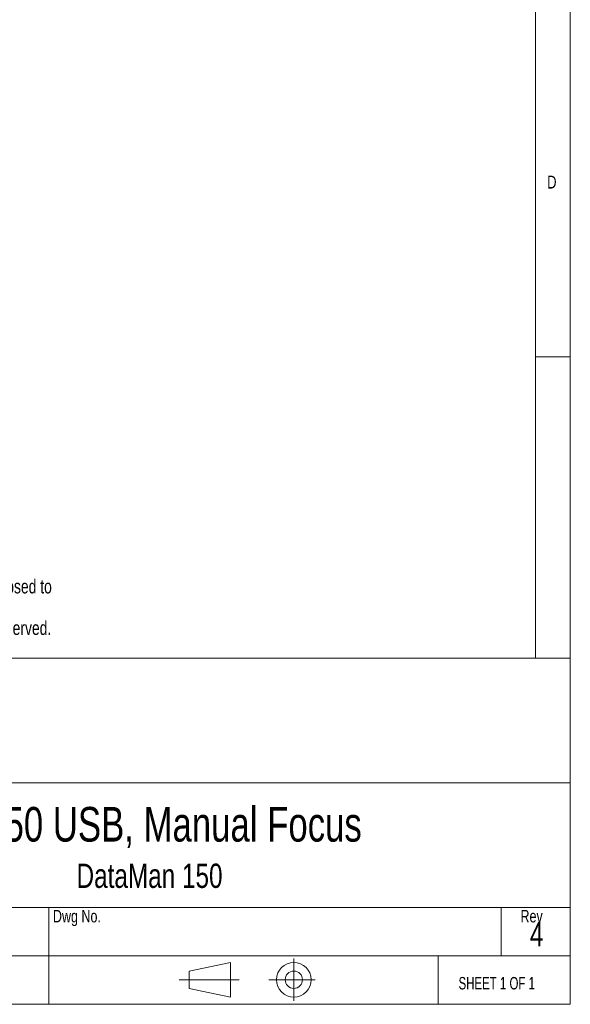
# Model space of a CAD drawing. Header units: millimetres. Extents: x 5 to 415, y 5 to 292.
# Tile 40 of 57: x 336 to 415, y 5 to 147. Entities that reach past the tile are written whole.
import ezdxf

# ---------------------------------------------------------------- set-up
doc = ezdxf.new("R2010")
doc.units = ezdxf.units.MM
doc.linetypes.add('CENTERX2', pattern=[20.32, 12.7, -2.54, 2.54, -2.54])
doc.styles.add('SLDTEXTSTYLE0', font='TXT', dxfattribs={"width": 0.75})
doc.styles.add('SLDTEXTSTYLE1', font='TXT', dxfattribs={"width": 0.6875})

# ---------------------------------------------------------------- blocks, each defined once
blk = doc.blocks.new('SW_NOTE_2')
at = {"color": 0, "linetype": 'Continuous', "lineweight": 0, "char_height": 2, "attachment_point": 1, "style": 'SLDTEXTSTYLE0'}
for s, insert in [('This document is proprietary to Cognex Corp., Natick, MA. and may not to be used in any way, disclosed to', (0, 2.58)), ('others, or reproduced, in whole or in part, except as expressly authorized by Cognex in writing. Any', (0, -0.42)), ('permitted reproduction of this document must include this notice.   ©2012 Cognex Corp. All rights reserved.', (0, -3.42))]:
    blk.add_mtext(s, dxfattribs=dict(at, insert=insert))

msp = doc.modelspace()

# ---------------------------------------------------------------- linework, layer by layer
at = {"color": 7, "linetype": 'Continuous', "lineweight": 0}
for p, q in [((415, 5), (415, 292)), ((409.996, 287), (409.996, 55)), ((410, 98.5), (415, 98.5)), ((245, 55), (415, 55)), ((415, 37), (295, 37)), ((295, 19), (415, 19)), ((339.723, 19), (339.723, 5)), ((405, 12), (405, 19)), ((295, 12), (415, 12)), ((395.939, 5), (395.939, 12)), ((365.964, 11.049), (359.964, 9.799)), ((365.964, 6.049), (365.964, 11.049)), ((359.964, 9.799), (359.964, 7.299)), ((359.964, 7.299), (365.964, 6.049)), ((5, 5), (415, 5))]:
    msp.add_line(p, q, dxfattribs=at)
at = {"color": 7, "linetype": 'CENTERX2', "lineweight": 0}
for p, q in [((375.095, 11.595), (375.095, 5.503)), ((358.55, 8.549), (367.183, 8.549)), ((371.504, 8.549), (378.176, 8.549))]:
    msp.add_line(p, q, dxfattribs=at)
at = {"color": 7, "linetype": 'Continuous', "lineweight": 0}
for radius in [2.5, 1.25]:
    msp.add_circle((375.095, 8.549), radius, dxfattribs=at)

# ---------------------------------------------------------------- block references
msp.add_blockref('SW_NOTE_2', (245.063, 63.761), dxfattribs=at)

# ---------------------------------------------------------------- texts
for s, insert, char_height, attachment_point, style in [('D', (411.667, 124.668), 1.852, 1, 'SLDTEXTSTYLE0'), ('DM150 USB, Manual Focus', (353.826, 33.5), 5, 2, 'SLDTEXTSTYLE0'), ('DataMan 150', (354.27, 25.311), 3.5, 2, 'SLDTEXTSTYLE0'), ('Dwg No.', (340.326, 18.626), 1.8, 1, 'SLDTEXTSTYLE0'), ('Rev', (407.811, 18.626), 1.8, 1, 'SLDTEXTSTYLE0'), ('4', (409.165, 16.883), 3.5, 1, 'SLDTEXTSTYLE0'), ('SHEET 1 OF 1', (398.868, 8.945), 1.8, 1, 'SLDTEXTSTYLE1')]:
    msp.add_mtext(s, dxfattribs=dict(at, insert=insert, char_height=char_height, attachment_point=attachment_point, style=style))

doc.saveas('drawing.dxf')
